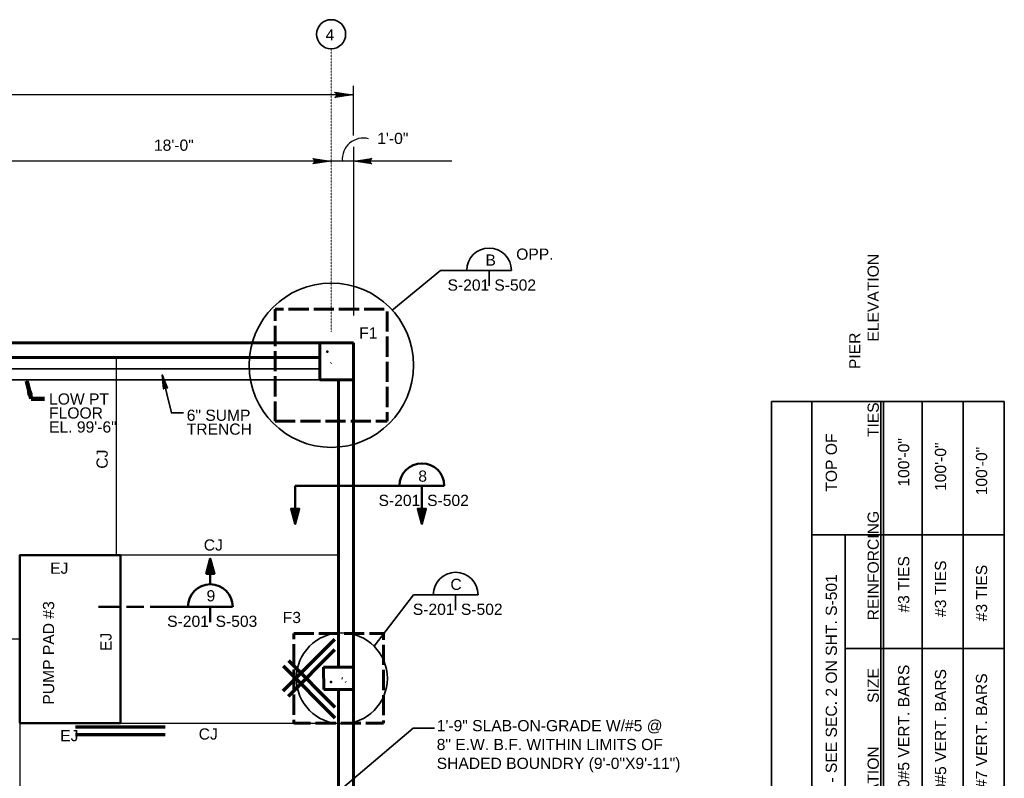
# Model space of a CAD drawing. Extents: x 325 to 1619, y 1797 to 2746.
# Tile 11 of 11: x 1091 to 1619, y 2339 to 2746. Entities that reach past the tile are written whole.
import ezdxf

# ---------------------------------------------------------------- set-up
doc = ezdxf.new("R2010")
doc.units = 0
doc.header["$LTSCALE"] = 0.075
doc.header["$MEASUREMENT"] = 0
doc.linetypes.add('ACAD_ISO02W100', pattern=[180, 144, -36])
doc.linetypes.add('DGN Style 7', pattern=[0.701274, 0.315574, -0.140255, 0.105191, -0.140255])
for name, color, linetype, lineweight in [('S-Anno-Dims', 33, 'Continuous', 35), ('S-Anno-Legn', 171, 'Continuous', 35), ('S-Anno-Symb', 6, 'Continuous', 50), ('S-Anno-Symb-Sect', 4, 'Continuous', 35), ('S-Anno-Text', 53, 'Continuous', 35), ('S-COLS-CNTR', 166, 'DGN Style 7', 0), ('S-Cols-Prim', 6, 'Continuous', 50), ('S-Cols-Scnd', 2, 'Continuous', 50), ('S-Fndn-Grbm', 4, 'Continuous', 60), ('S-Fndn-Peds', 4, 'Continuous', 60), ('S-Grid-Iden', 1, 'Continuous', 35), ('S-Join-Cnst', 3, 'Continuous', 30), ('S-Pads-Eqpm', 6, 'Continuous', 50), ('S-Slab-Dran', 25, 'Continuous', 35), ('S-Slab-Rbar', 7, 'Continuous', 70)]:
    doc.layers.add(name, color=color, linetype=linetype, lineweight=lineweight)
doc.styles.add('NOTES', font='romans.shx')
doc.styles.add('Style-Arial', font='ARIAL.TTF')
doc.styles.add('Text', font='ARIAL.TTF', dxfattribs={"height": 0.125})
doc.dimstyles.new('Std-Arch', dxfattribs={"dimtxt": 0.125, "dimasz": 0.15, "dimexe": 0.0625, "dimexo": 0.0625, "dimgap": 0.0625, "dimtad": 1, "dimdec": 4, "dimzin": 11, "dimdsep": 46, "dimlunit": 4, "dimtxsty": 'Text', "dimcen": 0.09, "dimclrd": 256, "dimclre": 256, "dimadec": 4, "dimazin": 3, "dimtfac": 1, "dimtdec": 4, "dimtofl": 0, "dimtmove": 1, "dimatfit": 3, "dimfxl": 0, "dimfrac": 2, "dimtzin": 11, "dimlwd": 18, "dimlwe": 18, "dimarcsym": 0})

# ---------------------------------------------------------------- blocks, each defined once
blk = doc.blocks.new('W10x19')
at = {"layer": 'S-Cols-Prim'}
blk.add_line((-195737.04, -508269.98), (-195736.79, -508269.73), dxfattribs=at)
blk.add_point((-195738.93, -508263.87), dxfattribs=at)
blk = doc.blocks.new('W8x15_1')
at = {"layer": 'S-Cols-Scnd'}
for p, q in [((549126.91, -140623.81), (549126.67, -140623.56)), ((549128.8, -140625.69), (549128.59, -140625.49))]:
    blk.add_line(p, q, dxfattribs=at)
blk.add_point((549120.8, -140625.69), dxfattribs=at)
blk = doc.blocks.new('LARROW')
at = {"color": 0, "linetype": 'ByBlock', "lineweight": -2, "flags": 128}
blk.add_lwpolyline([(-4.93, 0.71), (0, 0), (-4.92, -0.71), (-4.77, -0.59), (-4.55, -0.38), (-4.44, -0.19), (-4.42, 0), (-4.46, 0.21), (-4.57, 0.41), (-4.79, 0.61), (-4.93, 0.71), (-0.15, 0.01), (-4.76, -0.67), (-4.62, -0.56), (-4.39, -0.34), (-4.32, -0.06), (-4.37, 0.22), (-4.5, 0.41), (-4.67, 0.57), (-4.78, 0.65), (-0.41, 0.01), (-4.56, -0.59), (-4.41, -0.49), (-4.33, -0.37), (-4.25, -0.21), (-4.21, 0.01), (-4.23, 0.19), (-4.32, 0.33), (-4.5, 0.44), (-4.61, 0.58), (-0.71, 0.01), (-4.33, -0.5), (-4.17, -0.3), (-4.12, -0.06), (-4.14, 0.22), (-4.45, 0.51), (-1.05, 0.02), (-4.12, -0.41), (-4.07, -0.26), (-3.98, -0.04), (-4.04, 0.21), (-4.28, 0.43), (-1.36, 0.02), (-4.01, -0.31), (-3.92, -0.14), (-3.88, 0.04), (-4.07, 0.33), (-1.73, 0.02), (-3.85, -0.24), (-3.79, -0.11), (-3.77, 0.04), (-3.92, 0.25), (-2.17, 0.02), (-3.71, -0.15), (-3.67, 0.05), (-3.81, 0.17), (-2.53, 0.02), (-3.61, -0.09), (-3.63, 0.1), (-2.9, 0.02), (-3.57, -0.03), (-3.59, 0.03), (-3.36, 0.03)], dxfattribs=at)

msp = doc.modelspace()

# ---------------------------------------------------------------- linework, layer by layer
at = {"layer": 'S-Anno-Dims', "lineweight": 30}
for p, q in [((1269.68189, 2710.49204), (1269.68189, 2683.81204)), ((1269.68189, 2705.57204), (549.96939, 2705.57204)), ((1269.88939, 2677.75204), (1269.88939, 2587.272)), ((1257.88189, 2670.07204), (1041.88689, 2670.07204)), ((1269.88939, 2670.07204), (1257.88189, 2670.07204)), ((1322.54939, 2670.07204), (1269.88939, 2670.07204))]:
    msp.add_line(p, q, dxfattribs=at)
msp.add_arc((1275.17119, 2671.1476), 11.28225, 75.6182, 185.4704248, dxfattribs=at)
at = {"layer": 'S-Anno-Legn'}
for p, q in [((1494.00809, 1979.45899), (1494.00809, 2541.24819)), ((1494.00809, 2541.24819), (1618.89833, 2541.24819)), ((1515.62071, 1979.45899), (1515.62071, 2541.24819)), ((1552.70383, 1979.45899), (1552.70383, 2541.24819)), ((1554.14271, 1979.45899), (1554.14271, 2541.24819)), ((1574.80108, 1979.45899), (1574.80108, 2541.24819)), ((1596.89833, 1979.45899), (1596.89833, 2541.24819)), ((1618.89833, 1979.45899), (1618.89833, 2541.24819)), ((1515.62071, 2469.69232), (1618.89833, 2469.69232)), ((1533.62308, 2276.33946), (1533.62308, 2469.69232)), ((1533.62308, 2408.79383), (1618.89833, 2408.79383))]:
    msp.add_line(p, q, dxfattribs=at)
at = {"layer": 'S-Anno-Symb'}
for p, q in [((1238.63509, 2495.99169, -0.00197), (1318.55372, 2495.99169, -0.00197)), ((1238.63509, 2495.99169, -0.00197), (1238.63509, 2475.56231, -0.00197)), ((1306.55372, 2495.99169, -0.00197), (1306.55372, 2475.56231, -0.00197)), ((1193.11434, 2451.43483, -0.00197), (1193.11434, 2443.17883, -0.00197)), ((1133.20047, 2431.1692, -0.00197), (1144.22134, 2431.1692, -0.00197)), ((1148.11109, 2431.1692, -0.00197), (1157.40322, 2431.1692, -0.00197)), ((1160.86072, 2431.1692, -0.00197), (1205.09997, 2431.1692, -0.00197)), ((1193.09997, 2431.1692, -0.00197), (1193.09997, 2422.9132, -0.00197))]:
    msp.add_line(p, q, dxfattribs=at)
at = {"layer": 'S-Anno-Symb', "elevation": -0.00197, "flags": 128}
for points in [[(1238.63509, 2475.56231), (1240.79509, 2483.67431), (1236.42709, 2483.67431), (1238.63509, 2475.56231), (1240.64509, 2483.59631), (1236.57709, 2483.61431), (1238.62909, 2475.92231), (1240.44709, 2483.44631), (1236.77509, 2483.51231), (1238.62909, 2476.30631), (1240.20709, 2483.23031), (1237.02709, 2483.31431), (1238.60509, 2476.75031), (1239.99709, 2483.03231), (1237.26709, 2483.06831), (1238.59309, 2477.26031), (1239.74509, 2482.82831), (1237.44709, 2482.93631), (1238.56309, 2477.86031), (1239.48109, 2482.59431), (1237.68709, 2482.70831), (1238.56309, 2478.56831), (1239.18109, 2482.32431), (1237.98109, 2482.50431), (1238.54509, 2479.21631), (1238.91109, 2482.07231), (1238.17909, 2482.28231), (1238.50909, 2479.91231), (1238.67109, 2481.95231), (1238.34709, 2482.09031), (1238.49109, 2481.06431)], [(1306.55372, 2475.56231), (1308.71372, 2483.67431), (1304.34572, 2483.67431), (1306.55372, 2475.56231), (1308.56372, 2483.59631), (1304.49572, 2483.61431), (1306.54772, 2475.92231), (1308.36572, 2483.44631), (1304.69372, 2483.51231), (1306.54772, 2476.30631), (1308.12572, 2483.23031), (1304.94572, 2483.31431), (1306.52372, 2476.75031), (1307.91572, 2483.03231), (1305.18572, 2483.06831), (1306.51172, 2477.26031), (1307.66372, 2482.82831), (1305.36572, 2482.93631), (1306.48172, 2477.86031), (1307.39972, 2482.59431), (1305.60572, 2482.70831), (1306.48172, 2478.56831), (1307.09972, 2482.32431), (1305.89972, 2482.50431), (1306.46372, 2479.21631), (1306.82972, 2482.07231), (1306.09772, 2482.28231), (1306.42772, 2479.91231), (1306.58972, 2481.95231), (1306.26572, 2482.09031), (1306.40972, 2481.06431)], [(1193.11434, 2456.99495), (1190.95434, 2448.88295), (1195.32234, 2448.88295), (1193.11434, 2456.99495), (1191.10434, 2448.96095), (1195.17234, 2448.94295), (1193.12034, 2456.63495), (1191.30234, 2449.11095), (1194.97434, 2449.04495), (1193.12034, 2456.25095), (1191.54234, 2449.32695), (1194.72234, 2449.24295), (1193.14434, 2455.80695), (1191.75234, 2449.52495), (1194.48234, 2449.48895), (1193.15634, 2455.29695), (1192.00434, 2449.72895), (1194.30234, 2449.62095), (1193.18634, 2454.69695), (1192.26834, 2449.96295), (1194.06234, 2449.84895), (1193.18634, 2453.98895), (1192.56834, 2450.23295), (1193.76834, 2450.05295), (1193.20434, 2453.34095), (1192.83834, 2450.48495), (1193.57034, 2450.27495), (1193.24034, 2452.64495), (1193.07834, 2450.60495), (1193.40234, 2450.46695), (1193.25834, 2451.49295)]]:
    msp.add_lwpolyline(points, dxfattribs=at)
at = {"layer": 'S-Anno-Symb'}
for centre in [(1306.56812, 2496.00129, -0.00197), (1193.11437, 2431.1788, -0.00197)]:
    msp.add_arc(centre, 12, 0, 180, dxfattribs=at)
at = {"layer": 'S-Anno-Symb-Sect'}
for p, q in [((1316.52672, 2611.45526), (1290.47022, 2589.94914)), ((1316.52672, 2611.45526), (1354.58322, 2611.45526)), ((1342.58322, 2611.45526), (1342.58322, 2603.19926)), ((1280.90396, 2410.02445), (1302.02284, 2437.60557)), ((1302.02284, 2437.60557), (1336.66921, 2437.60557)), ((1324.65484, 2437.60557), (1324.65484, 2429.34957))]:
    msp.add_line(p, q, dxfattribs=at)
for centre, radius in [((1258.01385, 2560.66414), 44.07158), ((1263.63884, 2392.75931), 24.41663)]:
    msp.add_circle(centre, radius, dxfattribs=at)
for centre in [(1342.59762, 2611.46486), (1324.66924, 2437.61516)]:
    msp.add_arc(centre, 12, 0, 180, dxfattribs=at)
at = {"layer": 'S-Anno-Text', "flags": 128}
for points in [[(1095.4318, 2544.60816), (1094.75145, 2552.13547), (1097.47137, 2545.0902), (1097.24921, 2545.27798), (1096.86998, 2545.52741), (1096.55138, 2545.61896), (1096.27688, 2545.59791), (1095.99167, 2545.46992), (1095.73792, 2545.23254), (1095.52652, 2544.83916), (1095.4318, 2544.60816), (1094.79048, 2551.91725), (1097.34933, 2545.30749), (1097.14816, 2545.48173), (1096.75922, 2545.74732), (1096.3331, 2545.76463), (1095.95048, 2545.59548), (1095.72045, 2545.33291), (1095.55067, 2545.0414), (1095.46471, 2544.84931), (1094.88021, 2551.53269), (1097.16452, 2545.58999), (1096.9789, 2545.77401), (1096.77829, 2545.84393), (1096.52423, 2545.91367), (1096.19355, 2545.9041), (1095.94236, 2545.80862), (1095.76931, 2545.63308), (1095.66699, 2545.33273), (1095.51045, 2545.11188), (1094.9849, 2551.08403), (1096.96163, 2545.899), (1096.61835, 2546.0708), (1096.25248, 2546.05916), (1095.87163, 2545.93343), (1095.55619, 2545.37446), (1095.07927, 2550.57768), (1096.75426, 2546.17624), (1096.53634, 2546.19298), (1096.17671, 2546.25652), (1095.84755, 2546.08756), (1095.62176, 2545.65395), (1095.18667, 2550.11737), (1096.58652, 2546.30913), (1096.30854, 2546.37944), (1096.02996, 2546.37587), (1095.68229, 2546.00599), (1095.31447, 2549.56966), (1096.41802, 2546.52172), (1096.21157, 2546.56571), (1095.99189, 2546.53902), (1095.74475, 2546.24789), (1095.46674, 2548.91707), (1096.24776, 2546.69088), (1095.94527, 2546.68789), (1095.81944, 2546.43734), (1095.59182, 2548.38101), (1096.12784, 2546.82264), (1095.85974, 2546.72322), (1095.71962, 2547.8333), (1096.02268, 2546.86569), (1095.94491, 2546.81682), (1095.86605, 2547.15477)], [(1095.4318, 2544.60816), (1094.75145, 2552.13547), (1097.47137, 2545.0902), (1097.24921, 2545.27798), (1096.86998, 2545.52741), (1096.55138, 2545.61896), (1096.27688, 2545.59791), (1095.99167, 2545.46992), (1095.73792, 2545.23254), (1095.52652, 2544.83916), (1095.4318, 2544.60816), (1094.79048, 2551.91725), (1097.34933, 2545.30749), (1097.14816, 2545.48173), (1096.75922, 2545.74732), (1096.3331, 2545.76463), (1095.95048, 2545.59548), (1095.72045, 2545.33291), (1095.55067, 2545.0414), (1095.46471, 2544.84931), (1094.88021, 2551.53269), (1097.16452, 2545.58999), (1096.9789, 2545.77401), (1096.77829, 2545.84393), (1096.52423, 2545.91367), (1096.19355, 2545.9041), (1095.94236, 2545.80862), (1095.76931, 2545.63308), (1095.66699, 2545.33273), (1095.51045, 2545.11188), (1094.9849, 2551.08403), (1096.96163, 2545.899), (1096.61835, 2546.0708), (1096.25248, 2546.05916), (1095.87163, 2545.93343), (1095.55619, 2545.37446), (1095.07927, 2550.57768), (1096.75426, 2546.17624), (1096.53634, 2546.19298), (1096.17671, 2546.25652), (1095.84755, 2546.08756), (1095.62176, 2545.65395), (1095.18667, 2550.11737), (1096.58652, 2546.30913), (1096.30854, 2546.37944), (1096.02996, 2546.37587), (1095.68229, 2546.00599), (1095.31447, 2549.56966), (1096.41802, 2546.52172), (1096.21157, 2546.56571), (1095.99189, 2546.53902), (1095.74475, 2546.24789), (1095.46674, 2548.91707), (1096.24776, 2546.69088), (1095.94527, 2546.68789), (1095.81944, 2546.43734), (1095.59182, 2548.38101), (1096.12784, 2546.82264), (1095.85974, 2546.72322), (1095.71962, 2547.8333), (1096.02268, 2546.86569), (1095.94491, 2546.81682), (1095.86605, 2547.15477)], [(1313.31878, 2366.0727), (1301.86815, 2366.0727), (1209.90503, 2288.0257)]]:
    msp.add_lwpolyline(points, dxfattribs=at)
at = {"layer": 'S-Anno-Text', "elevation": 0.00197, "flags": 128}
for points in [[(1167.34895, 2555.44016), (1172.24652, 2535.06626), (1178.71132, 2535.06626)], [(1168.0293, 2547.91285), (1167.34895, 2555.44016), (1170.06887, 2548.39489), (1169.84671, 2548.58267), (1169.46749, 2548.8321), (1169.14888, 2548.92365), (1168.87438, 2548.9026), (1168.58917, 2548.77461), (1168.33542, 2548.53723), (1168.12403, 2548.14385), (1168.0293, 2547.91285), (1167.38798, 2555.22194), (1169.94683, 2548.61218), (1169.74567, 2548.78642), (1169.35672, 2549.05201), (1168.9306, 2549.06932), (1168.54798, 2548.90017), (1168.31795, 2548.6376), (1168.14817, 2548.34609), (1168.06221, 2548.154), (1167.47771, 2554.83738), (1169.76202, 2548.89468), (1169.5764, 2549.0787), (1169.3758, 2549.14862), (1169.12173, 2549.21836), (1168.79105, 2549.20879), (1168.53986, 2549.11331), (1168.36681, 2548.93777), (1168.26449, 2548.63742), (1168.10795, 2548.41657), (1167.5824, 2554.38872), (1169.55913, 2549.20369), (1169.21585, 2549.37549), (1168.84999, 2549.36385), (1168.46913, 2549.23812), (1168.15369, 2548.67915), (1167.67677, 2553.88236), (1169.35176, 2549.48093), (1169.13384, 2549.49767), (1168.77421, 2549.56121), (1168.44505, 2549.39224), (1168.21926, 2548.95864), (1167.78417, 2553.42206), (1169.18402, 2549.61382), (1168.90604, 2549.68413), (1168.62747, 2549.68056), (1168.2798, 2549.31068), (1167.91197, 2552.87435), (1169.01552, 2549.82641), (1168.80908, 2549.87039), (1168.5894, 2549.84371), (1168.34225, 2549.55257), (1168.06424, 2552.22176), (1168.84526, 2549.99557), (1168.54277, 2549.99257), (1168.41694, 2549.74203), (1168.18932, 2551.6857), (1168.72534, 2550.12733), (1168.45724, 2550.02791), (1168.31712, 2551.13799), (1168.62018, 2550.17038), (1168.54241, 2550.12151), (1168.46356, 2550.45946)]]:
    msp.add_lwpolyline(points, dxfattribs=at)
at = {"layer": 'S-COLS-CNTR'}
msp.add_line((1257.88189, 2730.31204), (1257.88189, 2578.6228), dxfattribs=at)
at = {"layer": 'S-Fndn-Grbm'}
for p, q in [((745.89939, 2572.752), (1269.89939, 2572.752)), ((1269.89939, 2572.752), (1269.89939, 2120.752)), ((1251.83564, 2564.7445), (1047.95564, 2564.7445)), ((1261.92939, 2398.74013), (1261.92939, 2552.74133)), ((1261.92939, 2158.74013), (1261.92939, 2386.73388))]:
    msp.add_line(p, q, dxfattribs=at)
at = {"layer": 'S-Fndn-Grbm', "linetype": 'ACAD_ISO02W100'}
for points in [[(1227.89564, 2530.74133), (1287.89564, 2530.74133), (1287.89564, 2590.74133), (1227.89564, 2590.74133)], [(1237.8997, 2416.74013), (1285.8997, 2416.74013), (1285.8997, 2368.74013), (1237.8997, 2368.74013)]]:
    msp.add_3dface(points, dxfattribs=at)
at = {"layer": 'S-Fndn-Peds'}
for p, q in [((1251.83564, 2572.74695), (1251.83564, 2552.74133)), ((1269.89939, 2552.74133), (1251.83564, 2552.74133)), ((1253.90002, 2398.74013), (1269.89939, 2398.74013)), ((1253.90002, 2398.74013), (1253.90439, 2386.73388)), ((1253.90439, 2386.73388), (1269.89939, 2386.73388))]:
    msp.add_line(p, q, dxfattribs=at)
at = {"layer": 'S-Grid-Iden'}
msp.add_circle((1257.88189, 2738.11992), 7.80788, dxfattribs=at)
at = {"layer": 'S-Join-Cnst'}
for p, q in [((1142.89511, 2458.75304), (1142.89511, 2564.75304)), ((1261.92939, 2458.75304), (1142.89511, 2458.75304)), ((1090.89511, 2413.73741), (1066.89511, 2413.73741)), ((1090.89511, 2368.73741), (1090.89511, 1980.89744)), ((1142.89511, 2368.75304), (1261.92939, 2368.75304))]:
    msp.add_line(p, q, dxfattribs=at)
at = {"layer": 'S-Pads-Eqpm'}
msp.add_3dface([(1090.89511, 2368.73741), (1144.89511, 2368.73741), (1144.89511, 2458.73741), (1090.89511, 2458.73741)], dxfattribs=at)
at = {"layer": 'S-Slab-Dran'}
for p, q in [((1047.95564, 2558.73825), (1251.83564, 2558.73825)), ((1047.95564, 2552.73825), (1251.83564, 2552.73825))]:
    msp.add_line(p, q, dxfattribs=at)
at = {"layer": 'S-Slab-Rbar'}
for p, q in [((1232.13138, 2386.00908), (1259.93037, 2413.80807)), ((1234.9598, 2383.18065), (1259.93037, 2408.15122)), ((1232.13138, 2399.46492), (1259.93037, 2371.66593)), ((1234.9598, 2402.29335), (1259.93037, 2377.32279)), ((1120.89511, 2366.73741), (1168.89511, 2366.73741)), ((1120.89511, 2362.73741), (1168.89511, 2362.73741))]:
    msp.add_line(p, q, dxfattribs=at)

# ---------------------------------------------------------------- block references
at = {"layer": 'S-Anno-Dims', "lineweight": 30, "xscale": 2, "yscale": 2, "zscale": 2}
for p in [(1269.68189, 2705.57204), (1257.88189, 2670.07204)]:
    msp.add_blockref('LARROW', p, dxfattribs=at)
at = {"layer": 'S-Anno-Dims', "lineweight": 30, "xscale": 2, "yscale": 2, "zscale": 2, "rotation": 180}
msp.add_blockref('LARROW', (1269.88939, 2670.07204), dxfattribs=at)
at = {"layer": 'S-Cols-Prim'}
msp.add_blockref('W10x19', (196994.75394, 510831.74166), dxfattribs=at)
at = {"layer": 'S-Cols-Scnd'}
msp.add_blockref('W8x15_1', (-547862.95433, 143016.41967), dxfattribs=at)

# ---------------------------------------------------------------- texts
at = {"layer": 'S-Anno-Dims', "char_height": 6, "attachment_point": 1, "line_spacing_factor": 0.746425, "style": 'NOTES'}
for s, insert in [('\\fArial|b0|i0|c0|p39;1\'-0"', (1282.64189, 2685.28985)), ('\\fArial|b0|i0|c0|p39;18\'-0"', (1162.88939, 2681.63506))]:
    msp.add_mtext(s, dxfattribs=dict(at, insert=insert))
at = {"layer": 'S-Anno-Legn', "char_height": 5.99999994, "attachment_point": 1, "rotation": 90, "style": 'NOTES'}
for s, insert, line_spacing_factor in [('\\fArial|b0|i0|c0|p39;                                       ELEVATION          SIZE           REINFORCING                 TIES              ELEVATION', (1545.58208, 2218.47929), 0.734566), ('\\fArial|b0|i0|c0|p39;                            SIZE                       REINFORCING                 FOOTING                                                                                                    PIER', (1535.70671, 2051.93934), 0.734566), ('\\fArial|b0|i0|c0|p39; F1              5\'-0"X5\'-0"X12"              5-#5 E.W., BOT.                       #\'-#"              20"X20"      10#5 VERT. BARS            #3 TIES                100\'-0" ', (1561.93483, 1986.65362), 0.740469), ('\\fArial|b0|i0|c0|p39; F2              5\'-0"X5\'-0"X12"              5-#5 E.W., BOT.                      #\'-#"              12"X20"      10#5 VERT. BARS            #3 TIES                100\'-0"', (1581.68533, 1986.65362), 0.740469), ('\\fArial|b0|i0|c0|p39; F3              4\'-0"X4\'-0"X12"              4-#5 E.W., BOT.                      #\'-#"              12"X16"       4#7 VERT. BARS            #3 TIES                100\'-0"', (1603.68533, 1986.65362), 0.743439), ('\\fArial|b0|i0|c0|p39;MARK                                FOOTINGS                                     BOTTOM OF                   PIERS - SEE SEC. 2 ON SHT. S-501                   TOP OF', (1523.11334, 1986.65362), 0.734563)]:
    msp.add_mtext(s, dxfattribs=dict(at, insert=insert, line_spacing_factor=line_spacing_factor))
at = {"layer": 'S-Anno-Symb', "char_height": 5.9999999, "attachment_point": 1, "style": 'NOTES'}
for s, insert, line_spacing_factor in [('\\fArial|b0|i0|c0|p39;8', (1304.65768, 2504.19558, -0.00197), 0.752424), ('\\fArial|b0|i0|c0|p39;S-201', (1283.32562, 2491.17969, -0.00197), 0.749417), ('\\fArial|b0|i0|c0|p39;S-502', (1309.39172, 2491.17969, -0.00197), 0.752424), ('\\fArial|b0|i0|c0|p39;9', (1191.11341, 2440.03191, -0.00197), 0.743439), ('\\fArial|b0|i0|c0|p39;S-201', (1169.98778, 2426.3572, -0.00197), 0.743439), ('\\fArial|b0|i0|c0|p39;S-503', (1195.93797, 2426.3572, -0.00197), 0.743439)]:
    msp.add_mtext(s, dxfattribs=dict(at, insert=insert, line_spacing_factor=line_spacing_factor))
at = {"layer": 'S-Anno-Symb-Sect', "char_height": 5.9999999, "attachment_point": 1, "line_spacing_factor": 0.749417, "style": 'NOTES'}
for s, insert in [('\\fArial|b0|i0|c0|p39;B', (1340.65112, 2620.05156)), ('\\fArial|b0|i0|c0|p39;OPP.', (1357.16311, 2623.20826)), ('\\fArial|b0|i0|c0|p39;S-201', (1320.32642, 2606.64326)), ('\\fArial|b0|i0|c0|p39;S-502', (1345.42122, 2606.64326)), ('\\fArial|b0|i0|c0|p39;C', (1321.87222, 2446.1596)), ('\\fArial|b0|i0|c0|p39;S-201', (1301.71789, 2432.79357)), ('\\fArial|b0|i0|c0|p39;S-502', (1327.49259, 2432.79357))]:
    msp.add_mtext(s, dxfattribs=dict(at, insert=insert))
at = {"layer": 'S-Anno-Text', "char_height": 6, "attachment_point": 1, "style": 'NOTES'}
for s, insert, line_spacing_factor in [('\\fArial|b0|i0|c0|p39;F1', (1272.91926, 2580.94552), 0.734563), ('\\fArial|b0|i0|c0|p39;6" SUMP \\PTRENCH', (1180.47444, 2536.82939, 0.00197), 0.743439), ('\\fArial|b0|i0|c0|p39;CJ', (1189.60076, 2467.26992), 0.755442), ('\\fArial|b0|i0|c0|p39;EJ', (1107.20191, 2454.82916), 0.749417), ('\\fArial|b0|i0|c0|p39;F3', (1231.95473, 2428.41512), 0.743439), ('\\fArial|b0|i0|c0|p39;1\'-9" SLAB-ON-GRADE W/#5 @', (1314.51915, 2370.4004), 0.734563), ('\\fArial|b0|i0|c0|p39;CJ', (1186.8786, 2365.92467), 0.755442), ('\\fArial|b0|i0|c0|p39;EJ', (1112.61695, 2365.05933), 0.749417), ('\\fArial|b0|i0|c0|p39;8" E.W. B.F. WITHIN LIMITS OF', (1314.51915, 2360.29522), 0.734563), ('\\fArial|b0|i0|c0|p39;SHADED BOUNDRY (9\'-0"X9\'-11")', (1314.51915, 2350.19003), 0.73751)]:
    msp.add_mtext(s, dxfattribs=dict(at, insert=insert, line_spacing_factor=line_spacing_factor))
at = {"layer": 'S-Anno-Text', "lineweight": 25, "insert": (1106.65867, 2545.54902), "char_height": 6, "attachment_point": 1, "line_spacing_factor": 0.749417, "style": 'NOTES'}
msp.add_mtext('\\fArial|b0|i0|c0|p39;LOW PT\\PFLOOR\\PEL. 99\'-6"', dxfattribs=at)
at = {"layer": 'S-Anno-Text', "char_height": 6, "attachment_point": 1, "rotation": 90, "style": 'NOTES'}
for s, insert, line_spacing_factor in [('\\fArial|b0|i0|c0|p39;CJ', (1132.09685, 2505.17016), 0.755442), ('\\fArial|b0|i0|c0|p39;PUMP PAD #3', (1103.37941, 2378.67266), 0.749417), ('\\fArial|b0|i0|c0|p39;EJ', (1134.13735, 2407.43867), 0.749417)]:
    msp.add_mtext(s, dxfattribs=dict(at, insert=insert, line_spacing_factor=line_spacing_factor))
at = {"layer": 'S-Grid-Iden', "insert": (1254.92992, 2740.78437), "char_height": 6, "attachment_point": 1, "line_spacing_factor": 0.734566, "style": 'Text'}
msp.add_mtext('4', dxfattribs=at)

# ---------------------------------------------------------------- leaders
at = {"layer": 'S-Anno-Text', "lineweight": 18, "annotation_type": 0, "has_hookline": 1, "hookline_direction": 0, "text_width": 42.2561}
msp.add_leader([(1094.75145, 2552.13547), (1097.07148, 2542.5513), (1104.27148, 2542.5513)], dimstyle='Std-Arch', override={"dimtxt": 6, "dimasz": 7.2, "dimgap": 3, "dimtad": 0, "dimtxsty": 'Style-Arial', "dimclrd": 0, "dimldrblk": 'None', "dimlwd": 65534}, dxfattribs=at)

doc.saveas('drawing.dxf')
